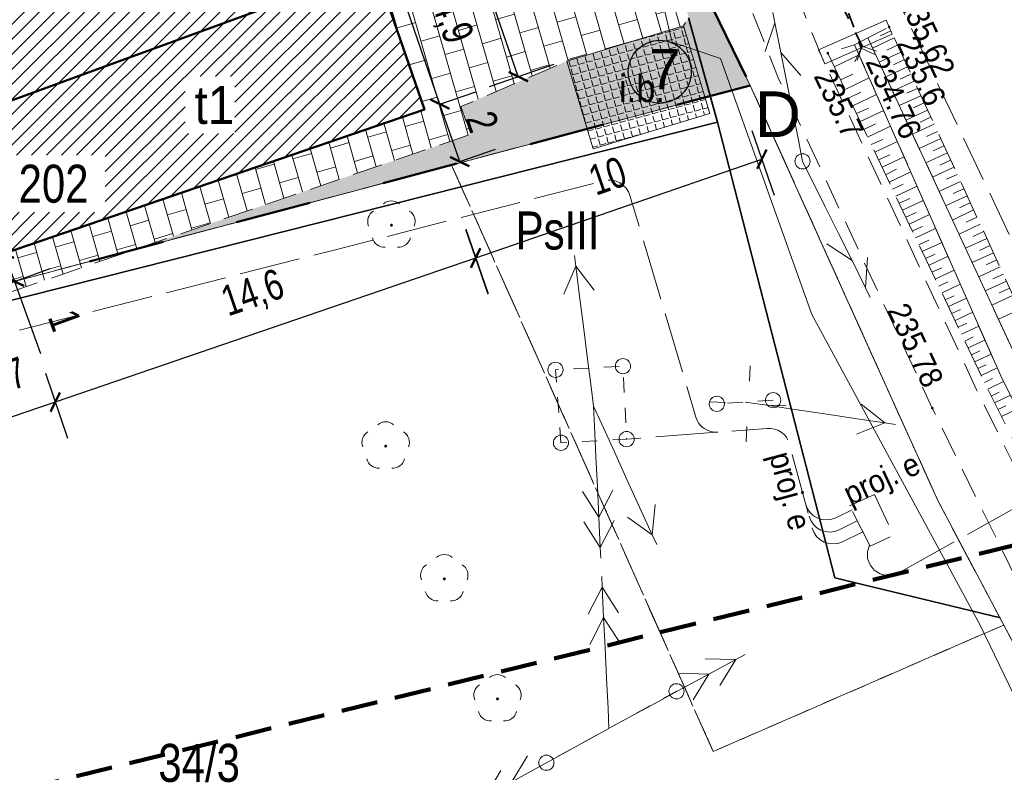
# Model space of a CAD drawing. Header units: metres. Extents: x 7529105 to 7529424, y 5515588 to 5515908.
# Tile 10 of 18: x 7529197 to 7529230, y 5515687 to 5515712. Entities that reach past the tile are written whole.
import ezdxf
from ezdxf.enums import TextEntityAlignment as Align

# ---------------------------------------------------------------- set-up
doc = ezdxf.new("R2010")
doc.units = ezdxf.units.M
doc.header["$MEASUREMENT"] = 0
for name, pattern in [('0.5_0.5', [1, 0.5, -0.5]), ('1', [0]), ('1.5_0.5', [2, 1.5, -0.5]), ('218-500', [1, 0.5, -0.5]), ('219-500', [0]), ('4', [1.8, 1.2, -0.6]), ('ACAD_ISO02W100', [15, 12, -3]), ('ib05_500', [1, 0.5, -0.5]), ('mz1.0_0.5', [1.5, 1, -0.5]), ('mz1.25_0.5', [1.75, 1.25, -0.5]), ('mz2.0_0.5', [2.5, 2, -0.5]), ('sm05_500', [1, 0.5, -0.5])]:
    doc.linetypes.add(name, pattern=pattern)
doc.layers.get('0').update_dxf_attribs({"color": 250, "linetype": 'CONTINUOUS', "lineweight": 5})
doc.layers.get('Defpoints').update_dxf_attribs({"linetype": 'CONTINUOUS'})
doc.layers.get('Defpoints').transparency = 0.5
doc.layers.add('-RAMKI', color=250, linetype='CONTINUOUS')
doc.layers.add('ogrodzenie trwałe (linia)', color=7, linetype='CONTINUOUS')
for name, color, linetype, transparency in [('000 Inne (niezydentyfikowane)', 7, 'CONTINUOUS', 0.5), ('209-Opis konturu klasyfikacyjnego', 7, 'CONTINUOUS', 0.5), ('211-Nr działki', 7, 'CONTINUOUS', 0.5), ('217-Granica konturu klasyfikcyjnego', 7, 'CONTINUOUS', 0.5), ('218-Granica użytku', 7, 'CONTINUOUS', 0.5), ('219-Linia granicy', 7, 'CONTINUOUS', 0.5), ('312-Budynek (powierzchnia)', 7, 'CONTINUOUS', 0.5), ('312-Numer ewidencyjny budynku', 7, 'CONTINUOUS', 0.5), ('312-Numer ewidencyjny budynku-Atr124', 7, 'CONTINUOUS', 0.5), ('chodnik (powierzchnia)', 7, 'CONTINUOUS', 0.5), ('drzewo liściaste (punkt)', 7, 'CONTINUOUS', 0.5), ('inna budowla (powierzchnia)', 7, 'CONTINUOUS', 0.5), ('inna budowla (powierzchnia)-Atr17', 7, 'CONTINUOUS', 0.5), ('jezdnia (powierzchnia)', 7, 'CONTINUOUS', 0.5), ('latarnia na słupie lub maszcie (punkt)', 7, 'CONTINUOUS', 0.5), ('murek oporowy (linia)', 7, 'CONTINUOUS', 0.5), ('Obszar opracowania', 7, 'CONTINUOUS', 0.5), ('przepust (linia)', 7, 'CONTINUOUS', 0.5), ('przepust (linia) - symbol', 7, 'CONTINUOUS', 0.5), ('przewód elektroenergetyczny - projektowany lub w budowie (linia) - ob. projektowany', 7, 'CONTINUOUS', 0.5), ('przewód elektroenergetyczny - projektowany lub w budowie (linia) - ob. projektowany-Atr1', 7, 'CONTINUOUS', 0.5), ('przewód elektroenergetyczny niskiego napięcia (linia) - symbol', 7, 'CONTINUOUS', 0.5), ('przewód elektroenergetyczny średniego napięcia (linia) - symbol', 7, 'CONTINUOUS', 0.5), ('przewód telekomunikacyjny (linia)', 7, 'CONTINUOUS', 0.5), ('przewód telekomunikacyjny (linia) - symbol', 7, 'CONTINUOUS', 0.5), ('punkt wysokościowy naturalny', 7, 'CONTINUOUS', 0.5), ('punkt wysokościowy naturalny-Atr2', 7, 'CONTINUOUS', 0.5), ('punkt wysokościowy sztuczny', 7, 'CONTINUOUS', 0.5), ('punkt wysokościowy sztuczny-Atr2', 7, 'CONTINUOUS', 0.5), ('rów przydrożny (powierzchnia)', 7, 'CONTINUOUS', 0.5), ('skarpa nieumocniona (powierzchnia)', 7, 'CONTINUOUS', 0.5), ('słup (punkt)', 7, 'CONTINUOUS', 0.5), ('słup łączony (linia)', 7, 'CONTINUOUS', 0.5), ('słup łączony (linia) - symbol', 7, 'CONTINUOUS', 0.5), ('słup łączony (powierzchnia)', 7, 'CONTINUOUS', 0.5), ('słup łączony (powierzchnia) - symbol', 7, 'CONTINUOUS', 0.5), ('urządzenie techniczne projektowane lub w budowie (sieć elektroenergetyczna) - powierzchnia - ob. projektowany', 7, 'CONTINUOUS', 0.5), ('urządzenie techniczne projektowane lub w budowie (sieć elektroenergetyczna) - powierzchnia - ob. projektowany-Atr17', 7, 'CONTINUOUS', 0.5)]:
    doc.layers.add(name, color=color, linetype=linetype, transparency=transparency)
for name, color, linetype, lineweight in [('000_WYMIARY', 254, '1', 9), ('K-HATCH', 8, 'CONTINUOUS', 5), ('Zieleń', 82, 'CONTINUOUS', 15)]:
    doc.layers.add(name, color=color, linetype=linetype, lineweight=lineweight)
doc.layers.add('0Z_GRANICA OPRACOWANIA', color=7, linetype='ACAD_ISO02W100', lineweight=50, true_color=0xff7f7f)
doc.styles.add('ARIAL', font='arial.ttf')
doc.styles.get("Standard").update_dxf_attribs({"font": 'arial.ttf', "width": 0.75})
doc.linetypes.add('450-500k', pattern='A,2.5,0,[7,ksztalty.shx,S=0.714,R=0,X=0,Y=0],2.5', length=5)
doc.linetypes.add('902-500', pattern='A,3.75,0,[1,ksztalty.shx,S=0.5,R=0,X=0,Y=0],3.75', length=7.5)
doc.linetypes.add('OGRODZENIE1', pattern='A,0.25,-0.1,[133,ltypeshp.shx,S=0.1,R=0,X=-0.1,Y=0],-0.1,1', length=1.45)
doc.dimstyles.new('ISO-25', dxfattribs={"dimtxt": 1, "dimasz": 0.5, "dimexe": 1.25, "dimexo": 0.625, "dimtad": 1, "dimdec": 1, "dimtxsty": 'Standard', "dimblk": 'ARCHTICK', "dimcen": 2.5, "dimadec": 0, "dimazin": 0, "dimtfac": 1, "dimtdec": 1, "dimtmove": 0, "dimatfit": 3, "dimfxl": 1, "dimfxlon": 1, "dimarcsym": 0})

# ---------------------------------------------------------------- blocks, each defined once
blk = doc.blocks.new('SM011')
at = {"color": 0, "linetype": 'Continuous', "lineweight": 13}
for p, q in [((-0.53, 0.531), (-0.883, 0.884)), ((0.531, 0.531), (0.884, 0.884)), ((-0.53, -0.53), (-0.883, -0.883)), ((0.531, -0.53), (0.884, -0.883))]:
    blk.add_line(p, q, dxfattribs=at)
blk = doc.blocks.new('IB05')
at = {"color": 0, "linetype": 'Continuous', "lineweight": 13}
for q in [(0.354, 0.354), (0.354, -0.354)]:
    blk.add_line((0, 0), q, dxfattribs=at)
blk = doc.blocks.new('PT01')
at = {"color": 0, "linetype": 'Continuous', "lineweight": 13}
for p, q in [((4.65, 0), (3.784, 0.5)), ((0.65, 0), (0, 0)), ((0.65, 0), (1.65, 0)), ((1.65, 0), (2.65, 0)), ((2.65, 0), (3.65, 0)), ((3.65, 0), (2.784, -0.5)), ((3.65, 0), (4.65, 0)), ((4.65, 0), (5, 0))]:
    blk.add_line(p, q, dxfattribs=at)
blk = doc.blocks.new('PE04')
at = {"color": 0, "linetype": 'Continuous', "lineweight": 13}
for p, q in [((4.65, 0), (3.784, 0.5)), ((0.65, 0), (0, 0)), ((0.65, 0), (1.65, 0)), ((1.65, 0), (2.65, 0)), ((2.65, 0), (3.65, 0)), ((3.65, 0), (4.65, 0)), ((4.65, 0), (3.784, -0.5)), ((4.65, 0), (5, 0))]:
    blk.add_line(p, q, dxfattribs=at)
blk = doc.blocks.new('PE03')
at = {"color": 0, "linetype": 'Continuous', "lineweight": 13}
for p, q in [((3.65, 0), (2.784, 0.5)), ((4.65, 0), (3.784, 0.5)), ((0.65, 0), (0, 0)), ((0.65, 0), (1.65, 0)), ((1.65, 0), (2.65, 0)), ((2.65, 0), (3.65, 0)), ((3.65, 0), (2.784, -0.5)), ((3.65, 0), (4.65, 0)), ((4.65, 0), (3.784, -0.5)), ((4.65, 0), (5, 0))]:
    blk.add_line(p, q, dxfattribs=at)
blk = doc.blocks.new('SM05')
at = {"color": 0, "linetype": 'Continuous', "lineweight": 13}
blk.add_circle((0, 0), 0.25, dxfattribs=at)
blk = doc.blocks.new('SM04')
at = {"color": 0, "linetype": 'Continuous', "lineweight": 13}
blk.add_circle((0, 0), 0.25, dxfattribs=at)
blk = doc.blocks.new('PW01')
at = {"linetype": 'Continuous', "lineweight": 13}
h = blk.add_hatch(color=0, dxfattribs=at)
edge = h.paths.add_edge_path()
edge.add_arc((0, 0), 0.045, 0, 360)
blk = doc.blocks.new('PW02')
at = {"linetype": 'Continuous', "lineweight": 13}
h = blk.add_hatch(color=0, dxfattribs=at)
edge = h.paths.add_edge_path()
edge.add_arc((0, 0), 0.045, 0, 360)
blk = doc.blocks.new('OP021')
at = {"linetype": 'Continuous', "lineweight": 13}
h = blk.add_hatch(color=0, dxfattribs=at)
edge = h.paths.add_edge_path()
edge.add_arc((0, 0), 0.05, 0, 360)
at = {"color": 0, "linetype": 'Continuous', "lineweight": 13}
for centre, start, end in [((0, 0.4), 49.272, 130.728), ((-0.38, 0.124), 121.308, 202.548), ((0.38, 0.124), 337.452, 58.692), ((-0.235, -0.324), 193.221, 274.871), ((0.235, -0.324), 265.129, 346.779)]:
    blk.add_arc(centre, 0.4, start, end, dxfattribs=at)
blk = doc.blocks.new('_ArchTick')
at = {"color": 0, "linetype": 'ByBlock', "const_width": 0.15}
blk.add_lwpolyline([(-0.5, -0.5), (0.5, 0.5)], dxfattribs=at)
blk = doc.blocks.new('*D35')
at = {"layer": '000_WYMIARY', "color": 0, "linetype": 'Continuous', "lineweight": -2, "transparency": 16777216}
for p, q in [((7529196.74, 5515703.95), (7529196.57, 5515704.42)), ((7529196.74, 5515703.95), (7529197.916, 5515704.375)), ((7529196.74, 5515703.95), (7529197.074, 5515703.028)), ((7529197.074, 5515703.028), (7529198.249, 5515703.453)), ((7529197.074, 5515703.028), (7529197.933, 5515700.652))]:
    blk.add_line(p, q, dxfattribs=at)
at = {"layer": 'Defpoints', "color": 0, "linetype": 'Continuous', "transparency": 16777216}
for p in [(7529196.74, 5515703.95), (7529197.074, 5515703.028), (7529197.074, 5515703.028)]:
    blk.add_point(p, dxfattribs=at)
at = {"layer": '000_WYMIARY', "color": 0, "linetype": 'Continuous', "lineweight": -2, "transparency": 16777216, "xscale": 0.5, "yscale": 0.5, "zscale": 0.5}
for p, rotation in [((7529196.74, 5515703.95), 289.877764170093), ((7529197.074, 5515703.028), 109.877764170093)]:
    blk.add_blockref('_ArchTick', p, dxfattribs=dict(at, rotation=rotation))
at = {"layer": '000_WYMIARY', "color": 0, "linetype": 'Continuous', "transparency": 16777216, "insert": (7529198.733, 5515701.753), "char_height": 1, "attachment_point": 5, "rotation": 289.8778}
blk.add_mtext('1', dxfattribs=at)
blk = doc.blocks.new('*D36')
at = {"layer": '000_WYMIARY', "color": 0, "linetype": 'Continuous', "lineweight": -2, "transparency": 16777216}
for p, q in [((7529211.075, 5515708.864), (7529212.257, 5515709.272)), ((7529211.727, 5515706.972), (7529211.075, 5515708.864)), ((7529211.727, 5515706.972), (7529212.909, 5515707.379))]:
    blk.add_line(p, q, dxfattribs=at)
at = {"layer": 'Defpoints', "color": 0, "linetype": 'Continuous', "transparency": 16777216}
for p in [(7529211.075, 5515708.864), (7529210.57, 5515708.69), (7529211.222, 5515706.798)]:
    blk.add_point(p, dxfattribs=at)
at = {"layer": '000_WYMIARY', "color": 0, "linetype": 'Continuous', "lineweight": -2, "transparency": 16777216, "xscale": 0.5, "yscale": 0.5, "zscale": 0.5}
for p, rotation in [((7529211.075, 5515708.864), 109.0218249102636), ((7529211.727, 5515706.972), 289.0218249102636)]:
    blk.add_blockref('_ArchTick', p, dxfattribs=dict(at, rotation=rotation))
at = {"layer": '000_WYMIARY', "color": 0, "linetype": 'Continuous', "transparency": 16777216, "insert": (7529212.467, 5515708.285), "char_height": 1, "attachment_point": 5, "rotation": 289.0218}
blk.add_mtext('2', dxfattribs=at)
blk = doc.blocks.new('*D37')
at = {"layer": '000_WYMIARY', "color": 0, "linetype": 'Continuous', "lineweight": -2, "transparency": 16777216}
for p, q in [((7529209.465, 5515713.534), (7529210.647, 5515713.942)), ((7529211.075, 5515708.864), (7529209.465, 5515713.534)), ((7529211.075, 5515708.864), (7529212.257, 5515709.272))]:
    blk.add_line(p, q, dxfattribs=at)
at = {"layer": 'Defpoints', "color": 0, "linetype": 'Continuous', "transparency": 16777216}
for p in [(7529208.96, 5515713.36), (7529209.465, 5515713.534), (7529210.57, 5515708.69)]:
    blk.add_point(p, dxfattribs=at)
at = {"layer": '000_WYMIARY', "color": 0, "linetype": 'Continuous', "lineweight": -2, "transparency": 16777216, "xscale": 0.5, "yscale": 0.5, "zscale": 0.5}
for p, rotation in [((7529209.465, 5515713.534), 109.0218249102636), ((7529211.075, 5515708.864), 289.0218249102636)]:
    blk.add_blockref('_ArchTick', p, dxfattribs=dict(at, rotation=rotation))
at = {"layer": '000_WYMIARY', "color": 0, "linetype": 'Continuous', "transparency": 16777216, "insert": (7529211.429, 5515711.599), "char_height": 1, "attachment_point": 5, "rotation": 289.0218}
blk.add_mtext('4,9', dxfattribs=at)
blk = doc.blocks.new('*D42')
at = {"layer": '000_WYMIARY', "color": 0, "linetype": 'Continuous', "lineweight": -2, "transparency": 16777216}
for p, q in [((7529211.922, 5515704.745), (7529212.652, 5515702.616)), ((7529212.246, 5515703.799), (7529198.416, 5515699.059)), ((7529198.092, 5515700.005), (7529198.822, 5515697.876))]:
    blk.add_line(p, q, dxfattribs=at)
at = {"layer": 'Defpoints', "color": 0, "linetype": 'Continuous', "transparency": 16777216}
for p in [(7529210.57, 5515708.69), (7529196.74, 5515703.95), (7529198.416, 5515699.059)]:
    blk.add_point(p, dxfattribs=at)
at = {"layer": '000_WYMIARY', "color": 0, "linetype": 'Continuous', "lineweight": -2, "transparency": 16777216, "xscale": 0.5, "yscale": 0.5, "zscale": 0.5}
for p, rotation in [((7529212.246, 5515703.799), 18.918105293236), ((7529198.416, 5515699.059), 198.918105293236)]:
    blk.add_blockref('_ArchTick', p, dxfattribs=dict(at, rotation=rotation))
at = {"layer": '000_WYMIARY', "color": 0, "linetype": 'Continuous', "transparency": 16777216, "insert": (7529204.934, 5515702.588), "char_height": 1, "attachment_point": 5, "rotation": 18.9181}
blk.add_mtext('14,6', dxfattribs=at)
blk = doc.blocks.new('*D43')
at = {"layer": '000_WYMIARY', "color": 0, "linetype": 'Continuous', "lineweight": -2, "transparency": 16777216}
for p, q in [((7529198.092, 5515700.005), (7529198.822, 5515697.876)), ((7529195.535, 5515699.128), (7529196.264, 5515697)), ((7529198.416, 5515699.059), (7529195.859, 5515698.182))]:
    blk.add_line(p, q, dxfattribs=at)
at = {"layer": 'Defpoints', "color": 0, "linetype": 'Continuous', "transparency": 16777216}
for p in [(7529192.762, 5515707.219), (7529196.74, 5515703.95), (7529195.859, 5515698.182)]:
    blk.add_point(p, dxfattribs=at)
at = {"layer": '000_WYMIARY', "color": 0, "linetype": 'Continuous', "lineweight": -2, "transparency": 16777216, "xscale": 0.5, "yscale": 0.5, "zscale": 0.5}
for p, rotation in [((7529198.416, 5515699.059), 18.918105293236), ((7529195.859, 5515698.182), 198.918105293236)]:
    blk.add_blockref('_ArchTick', p, dxfattribs=dict(at, rotation=rotation))
at = {"layer": '000_WYMIARY', "color": 0, "linetype": 'Continuous', "transparency": 16777216, "insert": (7529196.74, 5515699.78), "char_height": 1, "attachment_point": 5, "rotation": 18.9181}
blk.add_mtext('2,7', dxfattribs=at)
blk = doc.blocks.new('*D47')
at = {"layer": '000_WYMIARY', "color": 0, "linetype": 'Continuous', "lineweight": -2, "transparency": 16777216}
for p, q in [((7529204.627, 5515732.751), (7529206.753, 5515733.489)), ((7529213.655, 5515709.769), (7529205.572, 5515733.079)), ((7529212.71, 5515709.442), (7529214.836, 5515710.179))]:
    blk.add_line(p, q, dxfattribs=at)
at = {"layer": 'Defpoints', "color": 0, "linetype": 'Continuous', "transparency": 16777216}
for p in [(7529205.572, 5515733.079), (7529200.152, 5515731.2), (7529208.236, 5515707.89)]:
    blk.add_point(p, dxfattribs=at)
at = {"layer": '000_WYMIARY', "color": 0, "linetype": 'Continuous', "lineweight": -2, "transparency": 16777216, "xscale": 0.5, "yscale": 0.5, "zscale": 0.5}
for p, rotation in [((7529205.572, 5515733.079), 109.1255179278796), ((7529213.655, 5515709.769), 289.1255179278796)]:
    blk.add_blockref('_ArchTick', p, dxfattribs=dict(at, rotation=rotation))
at = {"layer": '000_WYMIARY', "color": 0, "linetype": 'Continuous', "transparency": 16777216, "insert": (7529210.771, 5515721.826), "char_height": 1, "attachment_point": 5, "rotation": 289.1255}
blk.add_mtext('24,7', dxfattribs=at)
blk = doc.blocks.new('*D50')
at = {"layer": '000_WYMIARY', "color": 0, "linetype": 'Continuous', "lineweight": -2, "transparency": 16777216}
for p, q in [((7529221.343, 5515707.994), (7529222.076, 5515705.867)), ((7529212.255, 5515703.803), (7529221.669, 5515707.048)), ((7529211.929, 5515704.748), (7529212.662, 5515702.621))]:
    blk.add_line(p, q, dxfattribs=at)
at = {"layer": 'Defpoints', "color": 0, "linetype": 'Continuous', "transparency": 16777216}
for p in [(7529219.712, 5515712.724), (7529210.422, 5515709.12), (7529221.669, 5515707.048)]:
    blk.add_point(p, dxfattribs=at)
at = {"layer": '000_WYMIARY', "color": 0, "linetype": 'Continuous', "lineweight": -2, "transparency": 16777216, "xscale": 0.5, "yscale": 0.5, "zscale": 0.5}
for p, rotation in [((7529221.669, 5515707.048), 19.02182488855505), ((7529212.255, 5515703.803), 199.021824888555)]:
    blk.add_blockref('_ArchTick', p, dxfattribs=dict(at, rotation=rotation))
at = {"layer": '000_WYMIARY', "color": 0, "linetype": 'Continuous', "transparency": 16777216, "insert": (7529216.592, 5515706.499), "char_height": 1, "attachment_point": 5, "rotation": 19.0218}
blk.add_mtext('10', dxfattribs=at)

msp = doc.modelspace()

# ---------------------------------------------------------------- hatches: boundary and pattern name
at = {"layer": 'K-HATCH', "lineweight": 9, "transparency": 33554559}
h = msp.add_hatch(dxfattribs=at)
h.set_pattern_fill('AR-B816', color=256, scale=0.08, angle=106)
h.set_pattern_definition([(106, (-554.1673, 106.9847), (-0.6152074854, -0.176407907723), []), (196, (-554.1673, 106.9847), (-0.438799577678, -0.791615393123), [0.64, -0.64])])
h.paths.add_polyline_path([(7529204.464, 5515750.761), (7529208.19, 5515751.68), (7529209.62, 5515745.88), (7529205.77, 5515744.93), (7529204.343, 5515750.72), (7529182.62, 5515743.4), (7529184.26, 5515738.49), (7529179.58, 5515736.87), (7529183.24, 5515726.22), (7529185.7, 5515727.07), (7529188.366, 5515719.752), (7529189.38, 5515720.121), (7529187.851, 5515724.14), (7529189.319, 5515724.674), (7529188.33, 5515727.1), (7529197.909, 5515730.422), (7529197.52, 5515731.56), (7529200.879, 5515732.719), (7529201.269, 5515731.589), (7529202.46, 5515732), (7529205.41, 5515723.66), (7529207.42, 5515717.83), (7529208.01, 5515718.05), (7529209.57, 5515713.58), (7529208.96, 5515713.36), (7529210.57, 5515708.69), (7529196.74, 5515703.95), (7529195.234, 5515708.116), (7529192.912, 5515707.274), (7529194.37, 5515703.27), (7529195.95, 5515702.34), (7529212.09, 5515707.87), (7529211.76, 5515708.78), (7529215.25, 5515710.28), (7529219.09, 5515711.44), (7529219.26, 5515711.7), (7529217.97, 5515716.78), (7529217.13, 5515716.68), (7529208.35, 5515752.07)])
at = {"layer": 'K-HATCH'}
h = msp.add_hatch(dxfattribs=at)
h.set_pattern_fill('ANSI31', color=256, scale=2.8)
h.set_pattern_definition([(45, (0, 0), (-0.247487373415, 0.247487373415), [])])
h.paths.add_polyline_path([(7529205.41, 5515723.66), (7529202.46, 5515732), (7529196.12, 5515729.802), (7529196.12, 5515729.8), (7529188.33, 5515727.1), (7529190.89, 5515720.37), (7529192.35, 5515720.9), (7529192.93, 5515719.34)])
h.paths.add_polyline_path([(7529192.921, 5515719.337), (7529196.73, 5515708.89), (7529207.219, 5515712.724), (7529205.67, 5515717.23), (7529207.42, 5515717.83), (7529205.41, 5515723.66)])
h.paths.add_polyline_path([(7529196.73, 5515708.89), (7529195.16, 5515708.32), (7529195.234, 5515708.116), (7529196.74, 5515703.95), (7529210.57, 5515708.69), (7529208.96, 5515713.36)])
h.paths.add_polyline_path([(7529200.338, 5515729.478), (7529203.267, 5515729.478), (7529203.267, 5515731.353), (7529200.338, 5515731.353)], flags=16)
h.paths.add_polyline_path([(7529196.128, 5515724.747), (7529198.413, 5515724.747), (7529198.413, 5515726.622), (7529196.128, 5515726.622)], flags=16)
h.paths.add_polyline_path([(7529199.604, 5515715.651), (7529201.263, 5515715.484), (7529201.766, 5515717.359), (7529200.106, 5515717.526)], flags=16)
h.paths.add_polyline_path([(7529196.897, 5515705.308), (7529200.062, 5515705.308), (7529200.062, 5515707.183), (7529196.897, 5515707.183)], flags=16)
h.paths.add_polyline_path([(7529202.688, 5515707.897), (7529204.33, 5515707.897), (7529204.33, 5515709.772), (7529202.688, 5515709.772)], flags=16)
h = msp.add_hatch(dxfattribs=at)
h.set_pattern_fill('ANGLE', color=256, angle=15)
h.set_pattern_definition([(15, (0, 0), (-0.071175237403, 0.2656296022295), [0.2, -0.075]), (105, (0, 0), (-0.2656296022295, -0.071175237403), [0.2, -0.075])])
h.paths.add_polyline_path([(7529219.09, 5515711.44), (7529215.25, 5515710.28), (7529216.12, 5515707.39), (7529219.96, 5515708.55)])
at = {"layer": 'Zieleń', "linetype": 'Continuous', "true_color": 0x61993b}
h = msp.add_hatch(dxfattribs=at)
h.set_pattern_fill('GRASS', color=85, scale=1.2)
h.set_pattern_definition([(90, (0, 0), (-0.8485281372, 0.8485281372), [0.225, -1.4720562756]), (45, (0, 0), (-0.84852813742, 0.84852813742), [0.225, -0.975]), (135, (0, 0), (-0.84852813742, -0.84852813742), [0.225, -0.975])])
h.paths.add_polyline_path([(7529218.226, 5515715.785), (7529219.263, 5515711.7), (7529219.093, 5515711.44), (7529215.253, 5515710.28), (7529211.763, 5515708.78), (7529212.093, 5515707.87), (7529201.055, 5515704.088), (7529221.293, 5515709.48)])
h.paths.add_polyline_path([(7529188.213, 5515719.696), (7529188.846, 5515717.958), (7529185.548, 5515727.014)])
h.paths.add_polyline_path([(7529187.531, 5515717.478), (7529186.277, 5515720.917), (7529186.165, 5515723.509), (7529185.018, 5515726.831), (7529183.243, 5515726.22), (7529179.583, 5515736.87), (7529184.263, 5515738.49), (7529182.623, 5515743.4), (7529208.353, 5515752.07), (7529217.133, 5515716.68), (7529217.809, 5515716.76), (7529212.193, 5515738.74), (7529212.463, 5515756.83), (7529188.003, 5515752.29), (7529163.083, 5515745.65), (7529133.213, 5515736.25), (7529119.143, 5515734.9), (7529114.723, 5515734.14), (7529109.883, 5515734.15), (7529113.723, 5515728.51), (7529119.313, 5515716.77), (7529119.353, 5515713.09), (7529115.213, 5515700.04), (7529124.553, 5515688.72), (7529124.423, 5515686.72), (7529124.653, 5515685.8), (7529160.063, 5515693.95), (7529179.593, 5515698.37), (7529195.499, 5515702.608), (7529194.218, 5515703.214), (7529189.943, 5515714.951), (7529188.627, 5515714.472)])

# ---------------------------------------------------------------- linework, layer by layer
at = {"layer": '-RAMKI', "color": 18, "linetype": 'Continuous', "true_color": 0x000000}
msp.add_circle((7529218.31, 5515709.928), 1.036, dxfattribs=at)
at = {"layer": '000 Inne (niezydentyfikowane)', "color": 7, "linetype": 'Continuous', "lineweight": 13}
for p, q in [((7529226.03, 5515711.04), (7529225.31, 5515710.71)), ((7529225.92, 5515711.28), (7529225.56, 5515711.11)), ((7529226.14, 5515710.8), (7529225.78, 5515710.64)), ((7529224.05, 5515710.09), (7529224.87, 5515710.48)), ((7529226.25, 5515710.57), (7529225.53, 5515710.24)), ((7529226.46, 5515710.09), (7529225.75, 5515709.76)), ((7529226.36, 5515710.33), (7529226, 5515710.16)), ((7529224.26, 5515709.66), (7529224.66, 5515709.85)), ((7529224.41, 5515709.35), (7529225.2, 5515709.73)), ((7529226.57, 5515709.85), (7529226.22, 5515709.69)), ((7529226.68, 5515709.62), (7529225.97, 5515709.29)), ((7529224.54, 5515709.07), (7529224.93, 5515709.26)), ((7529224.66, 5515708.81), (7529225.44, 5515709.18)), ((7529226.9, 5515709.14), (7529226.19, 5515708.82)), ((7529226.79, 5515709.38), (7529226.44, 5515709.22)), ((7529227.01, 5515708.91), (7529226.66, 5515708.74)), ((7529224.79, 5515708.55), (7529225.18, 5515708.73)), ((7529224.91, 5515708.29), (7529225.68, 5515708.65)), ((7529227.12, 5515708.67), (7529226.41, 5515708.34)), ((7529227.23, 5515708.43), (7529226.88, 5515708.27)), ((7529225.03, 5515708.03), (7529225.41, 5515708.21)), ((7529225.15, 5515707.78), (7529225.91, 5515708.14)), ((7529227.34, 5515708.2), (7529226.63, 5515707.87)), ((7529227.45, 5515707.96), (7529227.09, 5515707.8)), ((7529225.27, 5515707.53), (7529225.65, 5515707.7)), ((7529225.39, 5515707.28), (7529226.13, 5515707.63)), ((7529227.56, 5515707.73), (7529226.85, 5515707.4)), ((7529227.67, 5515707.49), (7529227.31, 5515707.33)), ((7529225.51, 5515707.03), (7529225.88, 5515707.2)), ((7529225.63, 5515706.79), (7529226.35, 5515707.13)), ((7529227.78, 5515707.26), (7529227.07, 5515706.93)), ((7529227.88, 5515707.02), (7529227.53, 5515706.86)), ((7529225.74, 5515706.54), (7529226.1, 5515706.72)), ((7529225.86, 5515706.3), (7529226.57, 5515706.64)), ((7529227.99, 5515706.79), (7529227.29, 5515706.46)), ((7529228.1, 5515706.55), (7529227.75, 5515706.39)), ((7529225.97, 5515706.07), (7529226.32, 5515706.23)), ((7529226.08, 5515705.83), (7529226.78, 5515706.16)), ((7529228.21, 5515706.32), (7529227.5, 5515705.99)), ((7529228.43, 5515705.85), (7529227.72, 5515705.52)), ((7529228.32, 5515706.08), (7529227.97, 5515705.92)), ((7529226.19, 5515705.6), (7529226.54, 5515705.76)), ((7529226.3, 5515705.37), (7529226.98, 5515705.69)), ((7529228.53, 5515705.61), (7529228.18, 5515705.45)), ((7529226.41, 5515705.14), (7529226.75, 5515705.3)), ((7529226.52, 5515704.91), (7529227.19, 5515705.23)), ((7529228.64, 5515705.38), (7529227.94, 5515705.05)), ((7529228.86, 5515704.91), (7529228.16, 5515704.58)), ((7529228.75, 5515705.14), (7529228.4, 5515704.98)), ((7529226.63, 5515704.69), (7529226.96, 5515704.84)), ((7529226.73, 5515704.46), (7529227.39, 5515704.77)), ((7529228.97, 5515704.67), (7529228.62, 5515704.51)), ((7529226.84, 5515704.23), (7529227.17, 5515704.39)), ((7529226.95, 5515704.01), (7529227.59, 5515704.31)), ((7529229.08, 5515704.44), (7529228.37, 5515704.12)), ((7529229.18, 5515704.21), (7529228.83, 5515704.05)), ((7529227.06, 5515703.78), (7529227.38, 5515703.93)), ((7529229.29, 5515703.97), (7529228.59, 5515703.65)), ((7529227.16, 5515703.55), (7529227.8, 5515703.86)), ((7529229.4, 5515703.74), (7529229.05, 5515703.58)), ((7529227.27, 5515703.33), (7529227.59, 5515703.48)), ((7529227.38, 5515703.1), (7529228, 5515703.4)), ((7529229.51, 5515703.51), (7529228.81, 5515703.18)), ((7529229.62, 5515703.27), (7529229.27, 5515703.11)), ((7529227.49, 5515702.87), (7529227.79, 5515703.02)), ((7529227.6, 5515702.65), (7529228.2, 5515702.94)), ((7529229.72, 5515703.04), (7529229.02, 5515702.72)), ((7529229.94, 5515702.58), (7529229.24, 5515702.25)), ((7529229.83, 5515702.81), (7529229.48, 5515702.65)), ((7529227.7, 5515702.42), (7529228, 5515702.56)), ((7529227.81, 5515702.2), (7529228.41, 5515702.48)), ((7529227.92, 5515701.97), (7529228.21, 5515702.11)), ((7529228.03, 5515701.74), (7529228.61, 5515702.02)), ((7529230.15, 5515702.11), (7529229.46, 5515701.79)), ((7529228.13, 5515701.52), (7529228.42, 5515701.65)), ((7529228.24, 5515701.29), (7529228.81, 5515701.56)), ((7529228.35, 5515701.06), (7529228.63, 5515701.2)), ((7529228.46, 5515700.84), (7529229.01, 5515701.1)), ((7529228.57, 5515700.61), (7529228.84, 5515700.74)), ((7529228.67, 5515700.38), (7529229.22, 5515700.64)), ((7529228.78, 5515700.16), (7529229.05, 5515700.28)), ((7529228.89, 5515699.93), (7529229.42, 5515700.18)), ((7529229, 5515699.7), (7529229.26, 5515699.83)), ((7529229.11, 5515699.48), (7529229.62, 5515699.74)), ((7529229.22, 5515699.25), (7529229.48, 5515699.38)), ((7529229.33, 5515699.03), (7529229.85, 5515699.29)), ((7529229.44, 5515698.81), (7529229.7, 5515698.94)), ((7529229.56, 5515698.58), (7529230.08, 5515698.84))]:
    msp.add_line(p, q, dxfattribs=at)
at = {"layer": '0Z_GRANICA OPRACOWANIA', "linetype": '0.5_0.5', "ltscale": 5}
msp.add_lwpolyline([(7529212.46, 5515756.83), (7529212.19, 5515738.74), (7529217.87, 5515716.51), (7529221.29, 5515709.48), (7529179.59, 5515698.37), (7529160.06, 5515693.95), (7529124.65, 5515685.8), (7529124.42, 5515686.72), (7529124.55, 5515688.72), (7529115.21, 5515700.04), (7529119.35, 5515713.09), (7529119.31, 5515716.77), (7529113.72, 5515728.51), (7529109.88, 5515734.15), (7529114.72, 5515734.14), (7529119.14, 5515734.9), (7529133.21, 5515736.25), (7529163.08, 5515745.65), (7529188, 5515752.29), (7529212.46, 5515756.83)], dxfattribs=at)
at = {"layer": '217-Granica konturu klasyfikcyjnego', "color": 7, "linetype": '1.5_0.5', "lineweight": 18, "flags": 128}
for points in [[(7529221.29, 5515709.48), (7529211.46, 5515706.86)], [(7529227.46, 5515695.82), (7529221.29, 5515709.48)], [(7529211.46, 5515706.86), (7529179.59, 5515698.37)], [(7529220.07, 5515687.56), (7529211.46, 5515706.86)], [(7529211.46, 5515706.86), (7529220.07, 5515687.56)], [(7529229.63, 5515691.72), (7529227.46, 5515695.82)], [(7529229.63, 5515691.72), (7529220.07, 5515687.56)], [(7529220.07, 5515687.56), (7529229.63, 5515691.72)], [(7529246.99, 5515658.96), (7529229.63, 5515691.72)]]:
    msp.add_lwpolyline(points, dxfattribs=at)
at = {"layer": '218-Granica użytku', "color": 7, "linetype": '218-500', "lineweight": 18, "flags": 128}
for points in [[(7529221.29, 5515709.48), (7529217.87, 5515716.51)], [(7529217.87, 5515716.51), (7529221.29, 5515709.48)], [(7529211.46, 5515706.86), (7529221.29, 5515709.48)], [(7529221.29, 5515709.48), (7529211.46, 5515706.86)], [(7529227.46, 5515695.82), (7529221.29, 5515709.48)], [(7529221.29, 5515709.48), (7529227.46, 5515695.82)], [(7529211.46, 5515706.86), (7529179.59, 5515698.37)], [(7529179.59, 5515698.37), (7529211.46, 5515706.86)], [(7529220.07, 5515687.56), (7529211.46, 5515706.86)], [(7529211.46, 5515706.86), (7529220.07, 5515687.56)], [(7529229.63, 5515691.72), (7529227.46, 5515695.82)], [(7529227.46, 5515695.82), (7529229.63, 5515691.72)], [(7529229.63, 5515691.72), (7529220.07, 5515687.56)], [(7529220.07, 5515687.56), (7529229.63, 5515691.72)], [(7529246.99, 5515658.96), (7529229.63, 5515691.72)], [(7529229.63, 5515691.72), (7529246.99, 5515658.96)]]:
    msp.add_lwpolyline(points, dxfattribs=at)
at = {"layer": '219-Linia granicy', "color": 7, "linetype": '219-500', "lineweight": 18, "flags": 128}
for points in [[(7529217.87, 5515716.51), (7529221.29, 5515709.48)], [(7529221.29, 5515709.48), (7529211.46, 5515706.86)], [(7529221.29, 5515709.48), (7529227.46, 5515695.82)], [(7529211.46, 5515706.86), (7529179.59, 5515698.37)], [(7529229.63, 5515691.72), (7529227.46, 5515695.82)], [(7529246.99, 5515658.96), (7529229.63, 5515691.72)]]:
    msp.add_lwpolyline(points, dxfattribs=at)
at = {"layer": '312-Budynek (powierzchnia)', "color": 7, "linetype": 'Continuous', "lineweight": 50, "transparency": 33554687, "flags": 128}
for points in [[(7529195.16, 5515708.32), (7529196.74, 5515703.95), (7529210.57, 5515708.69), (7529208.96, 5515713.36)], [(7529196.73, 5515708.89), (7529208.96, 5515713.36)]]:
    msp.add_lwpolyline(points, dxfattribs=at)
at = {"layer": 'chodnik (powierzchnia)', "color": 7, "linetype": 'mz1.0_0.5', "lineweight": 18, "transparency": 33554687, "flags": 128}
msp.add_lwpolyline([(7529179.58, 5515736.87), (7529183.24, 5515726.22), (7529185.7, 5515727.07), (7529194.37, 5515703.27), (7529195.95, 5515702.34), (7529212.09, 5515707.87), (7529211.76, 5515708.78), (7529215.25, 5515710.28), (7529219.09, 5515711.44), (7529219.26, 5515711.7), (7529217.97, 5515716.78), (7529217.13, 5515716.68), (7529208.35, 5515752.07), (7529182.62, 5515743.4), (7529184.26, 5515738.49)], close=True, dxfattribs=at)
at = {"layer": 'chodnik (powierzchnia)', "color": 7, "linetype": 'mz1.0_0.5', "lineweight": 18, "flags": 128}
msp.add_lwpolyline([(7529246.01, 5515661.23), (7529247.44, 5515661.88), (7529231.96, 5515692.96), (7529228.74, 5515699.46), (7529223.64, 5515710.42), (7529222.77, 5515712.6), (7529221.22, 5515712.24), (7529222.21, 5515709.73), (7529227.28, 5515698.86), (7529230.5, 5515692.3)], close=True, dxfattribs=at)
at = {"layer": 'inna budowla (powierzchnia)', "color": 7, "linetype": 'Continuous', "lineweight": 18, "flags": 128}
msp.add_lwpolyline([(7529219.09, 5515711.44), (7529215.25, 5515710.28), (7529216.12, 5515707.39), (7529219.96, 5515708.55)], close=True, dxfattribs=at)
at = {"layer": 'jezdnia (powierzchnia)', "color": 7, "linetype": '1.5_0.5', "lineweight": 18, "flags": 128}
msp.add_lwpolyline([(7529218.516, 5515792.21), (7529218.88, 5515789.02), (7529219.18, 5515783.08), (7529219.23, 5515770.45), (7529219.13, 5515769.08), (7529219.33, 5515760.52), (7529218.91, 5515753.09), (7529218.85, 5515748.61), (7529219.49, 5515736.32), (7529221.59, 5515725.34), (7529222.22, 5515723.23), (7529224.36, 5515716.84), (7529226.08, 5515712.44), (7529231.69, 5515700.62), (7529234.98, 5515694.26), (7529247.64, 5515668.816)], dxfattribs=at)
at = {"layer": 'murek oporowy (linia)', "color": 0, "linetype": '450-500k', "lineweight": 18}
for p, q in [((7529223.539, 5515710.649), (7529225.759, 5515711.629)), ((7529225.759, 5515711.629), (7529225.86, 5515711.4)), ((7529223.539, 5515710.649), (7529223.64, 5515710.42))]:
    msp.add_line(p, q, dxfattribs=at)
at = {"layer": 'murek oporowy (linia)', "color": 0, "lineweight": 18}
for p, q in [((7529225.961, 5515711.171), (7529225.86, 5515711.4)), ((7529223.741, 5515710.191), (7529225.961, 5515711.171)), ((7529223.741, 5515710.191), (7529223.64, 5515710.42))]:
    msp.add_line(p, q, dxfattribs=at)
at = {"layer": 'Obszar opracowania', "color": 7, "linetype": '4', "lineweight": 200, "flags": 128}
msp.add_lwpolyline([(7529109.98, 5515664.77), (7529244.65, 5515697.97), (7529234.97, 5515771.82), (7529105.56, 5515745.73)], close=True, dxfattribs=at)
at = {"layer": 'ogrodzenie trwałe (linia)', "color": 17, "linetype": 'OGRODZENIE1', "lineweight": 35, "true_color": 0x923e25, "flags": 128}
msp.add_lwpolyline([(7529219.26, 5515711.7), (7529220.21, 5515708.27), (7529195.11, 5515701.94), (7529186.25, 5515699.92), (7529178.62, 5515698.27), (7529147.77, 5515691.31), (7529146.56, 5515717.34)], dxfattribs=at)
at = {"layer": 'ogrodzenie trwałe (linia)', "color": 7, "linetype": '902-500', "lineweight": 35, "flags": 128}
msp.add_lwpolyline([(7529220.21, 5515708.27), (7529224.07, 5515693.28), (7529229.53, 5515691.96)], dxfattribs=at)
at = {"layer": 'przepust (linia)', "color": 7, "linetype": 'ib05_500', "lineweight": 35, "flags": 128}
for points in [[(7529216.61, 5515767.7), (7529216.3, 5515756.23), (7529215.87, 5515745.63), (7529217.76, 5515735.13), (7529222.45, 5515717.65), (7529224.94, 5515710.71)], [(7529224.97, 5515710.77), (7529221.56, 5515717.67)]]:
    msp.add_lwpolyline(points, dxfattribs=at)
at = {"layer": 'przewód elektroenergetyczny - projektowany lub w budowie (linia) - ob. projektowany', "color": 6, "linetype": 'mz2.0_0.5', "lineweight": 18, "flags": 128}
msp.add_lwpolyline([(7529220.22, 5515698.07), (7529220.1, 5515698.07), (7529219.99, 5515698.09), (7529219.87, 5515698.13), (7529219.77, 5515698.19), (7529219.68, 5515698.26), (7529219.6, 5515698.35), (7529219.54, 5515698.45), (7529219.5, 5515698.56), (7529217.33, 5515705.86), (7529217.28, 5515705.98), (7529217.21, 5515706.1), (7529217.11, 5515706.19), (7529217, 5515706.27), (7529216.88, 5515706.33), (7529216.75, 5515706.36), (7529216.61, 5515706.36), (7529216.48, 5515706.34), (7529207.59, 5515704.06), (7529195.46, 5515700.97), (7529153.16, 5515691.56), (7529153.07, 5515691.53), (7529152.99, 5515691.49), (7529152.91, 5515691.45), (7529152.84, 5515691.39), (7529152.77, 5515691.32), (7529152.72, 5515691.25), (7529152.67, 5515691.17), (7529152.64, 5515691.08), (7529138.98, 5515645.61), (7529149.94, 5515614.41), (7529150, 5515614.28), (7529150.09, 5515614.17), (7529150.2, 5515614.07), (7529150.33, 5515614), (7529150.48, 5515613.96), (7529150.62, 5515613.95), (7529150.77, 5515613.98), (7529150.9, 5515614.03), (7529175.81, 5515626.33), (7529175.93, 5515626.38), (7529176.06, 5515626.4), (7529176.19, 5515626.4), (7529176.32, 5515626.38), (7529176.45, 5515626.32), (7529176.56, 5515626.25), (7529176.65, 5515626.16), (7529176.73, 5515626.05), (7529181.58, 5515617.46)], dxfattribs=at)
at = {"layer": 'przewód elektroenergetyczny - projektowany lub w budowie (linia) - ob. projektowany', "color": 6, "linetype": 'mz2.0_0.5', "lineweight": 13, "flags": 128}
for points in [[(7529247.64, 5515705.437), (7529226.2, 5515693.45), (7529225.99, 5515693.36), (7529225.77, 5515693.35), (7529225.56, 5515693.41), (7529225.37, 5515693.53), (7529225.23, 5515693.7), (7529225.15, 5515693.91), (7529225.15, 5515694.14), (7529225.21, 5515694.35)], [(7529224.99, 5515694.79), (7529224.32, 5515694.46), (7529224.17, 5515694.41), (7529224.02, 5515694.39), (7529223.87, 5515694.4), (7529223.72, 5515694.45), (7529223.59, 5515694.53), (7529223.47, 5515694.63), (7529223.39, 5515694.76), (7529223.33, 5515694.91), (7529222.58, 5515697.68), (7529222.54, 5515697.79), (7529222.48, 5515697.9), (7529222.4, 5515697.99), (7529222.31, 5515698.07), (7529222.2, 5515698.13), (7529222.09, 5515698.17), (7529221.97, 5515698.19), (7529221.85, 5515698.19), (7529217.22, 5515697.84)], [(7529224.64, 5515695.51), (7529224.1, 5515695.25), (7529223.96, 5515695.2), (7529223.81, 5515695.18), (7529223.65, 5515695.19), (7529223.51, 5515695.24), (7529223.37, 5515695.32), (7529223.26, 5515695.42), (7529223.17, 5515695.55), (7529223.12, 5515695.69)], [(7529224.81, 5515695.15), (7529224.21, 5515694.85), (7529224.07, 5515694.8), (7529223.91, 5515694.78), (7529223.76, 5515694.8), (7529223.61, 5515694.84), (7529223.48, 5515694.92), (7529223.37, 5515695.03), (7529223.28, 5515695.16), (7529223.23, 5515695.3)]]:
    msp.add_lwpolyline(points, dxfattribs=at)
at = {"layer": 'przewód telekomunikacyjny (linia)', "color": 7, "linetype": 'Continuous', "lineweight": 18, "flags": 128}
for points in [[(7529209.44, 5515753.83), (7529208.82, 5515752.05), (7529218.72, 5515710.9)], [(7529247.64, 5515652.937), (7529244.72, 5515658.9), (7529228.86, 5515691.72), (7529223.32, 5515701.94), (7529220.31, 5515710.36), (7529218.72, 5515710.9)]]:
    msp.add_lwpolyline(points, dxfattribs=at)
at = {"layer": 'rów przydrożny (powierzchnia)', "color": 7, "linetype": 'Continuous', "lineweight": 18, "flags": 128}
msp.add_lwpolyline([(7529247.64, 5515664.905), (7529233.47, 5515693.56), (7529230.29, 5515699.99), (7529225.16, 5515711.04), (7529224.72, 5515710.82), (7529229.58, 5515699.82), (7529232.88, 5515693.33), (7529247.64, 5515663.57)], dxfattribs=at)
at = {"layer": 'skarpa nieumocniona (powierzchnia)', "color": 7, "linetype": 'mz1.25_0.5', "lineweight": 18, "flags": 128}
for points in [[(7529247.64, 5515664.907), (7529233.47, 5515693.56), (7529230.29, 5515699.99), (7529225.16, 5515711.04), (7529225.86, 5515711.4), (7529230.98, 5515700.32)], [(7529247.64, 5515662.321), (7529232.32, 5515693.09), (7529229.07, 5515699.55), (7529223.84, 5515710.54), (7529224.72, 5515710.82), (7529229.58, 5515699.82)], [(7529229.58, 5515699.82), (7529232.88, 5515693.33), (7529247.64, 5515663.575)]]:
    msp.add_lwpolyline(points, dxfattribs=at)
at = {"layer": 'słup łączony (linia)', "color": 7, "linetype": 'sm05_500', "lineweight": 18, "flags": 128}
for points in [[(7529222.04, 5515699.12), (7529220.19, 5515699)], [(7529218.86, 5515689.54), (7529214.58, 5515687.19)]]:
    msp.add_lwpolyline(points, dxfattribs=at)
at = {"layer": 'słup łączony (powierzchnia)', "color": 7, "linetype": 'sm05_500', "lineweight": 18, "flags": 128}
msp.add_lwpolyline([(7529215.06, 5515697.72), (7529214.88, 5515700.12), (7529217.1, 5515700.24), (7529217.22, 5515697.84)], close=True, dxfattribs=at)
at = {"layer": 'urządzenie techniczne projektowane lub w budowie (sieć elektroenergetyczna) - powierzchnia - ob. projektowany', "color": 6, "linetype": 'mz2.0_0.5', "lineweight": 13, "flags": 128}
msp.add_lwpolyline([(7529224.56, 5515695.64), (7529225.38, 5515696.02), (7529226, 5515694.68), (7529225.23, 5515694.32)], close=True, dxfattribs=at)

# ---------------------------------------------------------------- block references
at = {"layer": 'drzewo liściaste (punkt)', "color": 7, "linetype": 'Continuous', "lineweight": 13}
for p in [(7529209.48, 5515704.88), (7529209.29, 5515697.61), (7529211.22, 5515693.24), (7529212.97, 5515689.29)]:
    msp.add_blockref('OP021', p, dxfattribs=at)
at = {"layer": 'latarnia na słupie lub maszcie (punkt)', "color": 7, "linetype": 'Continuous', "lineweight": 18, "rotation": 311.967}
msp.add_blockref('SM011', (7529221.22, 5515699), dxfattribs=at)
at = {"layer": 'przepust (linia) - symbol', "color": 7, "linetype": 'Continuous', "lineweight": 35}
for p, rotation in [((7529224.94, 5515710.71), 289.737), ((7529224.97, 5515710.77), 296.2990000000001)]:
    msp.add_blockref('IB05', p, dxfattribs=dict(at, rotation=rotation))
at = {"layer": 'przewód elektroenergetyczny niskiego napięcia (linia) - symbol', "color": 1, "linetype": 'Continuous', "lineweight": 18}
for p, rotation in [((7529216.13, 5515698.92), 97.22), ((7529221.12, 5515699.06), 351.469), ((7529216.13, 5515698.92), 294.589)]:
    msp.add_blockref('PE04', p, dxfattribs=dict(at, rotation=rotation))
at = {"layer": 'przewód elektroenergetyczny średniego napięcia (linia) - symbol', "color": 1, "linetype": 'Continuous', "lineweight": 18}
for p, rotation in [((7529216.13, 5515698.92), 272.755), ((7529216.64, 5515688.32), 92.75500000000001), ((7529216.72, 5515688.37), 28.409), ((7529216.64, 5515688.32), 208.873)]:
    msp.add_blockref('PE03', p, dxfattribs=dict(at, rotation=rotation))
at = {"layer": 'przewód telekomunikacyjny (linia) - symbol', "color": 30, "linetype": 'Continuous', "lineweight": 18}
for rotation in [101.269, 296.486]:
    msp.add_blockref('PT01', (7529223.01, 5515706.98), dxfattribs=dict(at, rotation=rotation))
at = {"layer": 'punkt wysokościowy naturalny', "color": 7, "linetype": 'Continuous', "lineweight": 13}
for p in [(7529225.86, 5515711.4), (7529223.84, 5515710.54)]:
    msp.add_blockref('PW01', p, dxfattribs=at)
at = {"layer": 'punkt wysokościowy sztuczny', "color": 7, "linetype": 'Continuous', "lineweight": 13}
for p in [(7529224.97, 5515710.77), (7529227.28, 5515698.86)]:
    msp.add_blockref('PW02', p, dxfattribs=at)
at = {"layer": 'słup (punkt)', "color": 7, "linetype": 'Continuous', "lineweight": 18}
msp.add_blockref('SM04', (7529223.01, 5515706.98), dxfattribs=at)
at = {"layer": 'słup łączony (linia) - symbol', "color": 7, "linetype": 'Continuous', "lineweight": 18}
for p in [(7529222.04, 5515699.12), (7529220.19, 5515699), (7529218.86, 5515689.54), (7529214.58, 5515687.19)]:
    msp.add_blockref('SM05', p, dxfattribs=at)
at = {"layer": 'słup łączony (powierzchnia) - symbol', "color": 7, "linetype": 'Continuous', "lineweight": 18}
for p in [(7529214.88, 5515700.12), (7529217.1, 5515700.24), (7529217.22, 5515697.84), (7529215.06, 5515697.72)]:
    msp.add_blockref('SM05', p, dxfattribs=at)

# ---------------------------------------------------------------- texts
at = {"layer": '-RAMKI', "color": 18, "linetype": 'Continuous', "lineweight": 30, "true_color": 0x000000, "insert": (7529217.959, 5515710.682), "char_height": 1.335, "attachment_point": 1, "style": 'ARIAL'}
msp.add_mtext_dynamic_manual_height_columns('7', width=3.50806, gutter_width=0.111, heights=[0], dxfattribs=at)
at = {"layer": '0Z_GRANICA OPRACOWANIA', "insert": (7529221.441, 5515709.281), "char_height": 1.5, "attachment_point": 1, "style": 'ARIAL'}
msp.add_mtext_dynamic_manual_height_columns('D', width=16.93315, gutter_width=0.111, heights=[0], dxfattribs=at)
at = {"layer": '209-Opis konturu klasyfikacyjnego', "color": 7, "linetype": 'Continuous', "lineweight": 18, "width": 0.79}
msp.add_text('PsIII', height=1.25, dxfattribs=at).set_placement((7529213.57, 5515705.33), align=Align.TOP_LEFT)
at = {"layer": '211-Nr działki', "color": 7, "linetype": 'Continuous', "lineweight": 18, "width": 0.79}
msp.add_text('34/3', height=1.25, dxfattribs=at).set_placement((7529201.81, 5515686.56))
at = {"layer": '312-Numer ewidencyjny budynku', "color": 7, "linetype": 'Continuous', "lineweight": 13, "width": 0.79}
msp.add_text('202', height=1.25, dxfattribs=at).set_placement((7529197.21, 5515705.62))
at = {"layer": '312-Numer ewidencyjny budynku-Atr124', "color": 7, "width": 0.9}
msp.add_text('t1', height=1.25, dxfattribs=at).set_placement((7529203, 5515708.21))
at = {"layer": 'inna budowla (powierzchnia)-Atr17', "color": 7, "width": 0.9}
msp.add_text('i.b.', height=0.9, dxfattribs=at).set_placement((7529216.97, 5515708.93))
at = {"layer": 'przewód elektroenergetyczny - projektowany lub w budowie (linia) - ob. projektowany-Atr1', "color": 1, "width": 0.9}
msp.add_text('proj. e', height=0.75, rotation=-74.85, dxfattribs=at).set_placement((7529222.63, 5515697.5), align=Align.TOP_LEFT)
at = {"layer": 'punkt wysokościowy naturalny-Atr2', "color": 7, "width": 0.9}
msp.add_text('235.6', height=0.75, rotation=294.801, dxfattribs=at).set_placement((7529226.09, 5515710.87))
msp.add_text('235.7', height=0.75, rotation=295.449, dxfattribs=at).set_placement((7529224.04, 5515710.11), align=Align.TOP_LEFT)
at = {"layer": 'punkt wysokościowy sztuczny-Atr2', "color": 7, "width": 0.9}
for s, rotation, p in [('235.62', 295.39, (7529226.15, 5515712.28)), ('234.76', 294.903, (7529225.07, 5515710.26)), ('235.78', 295.005, (7529225.78, 5515702.08))]:
    msp.add_text(s, height=0.75, rotation=rotation, dxfattribs=at).set_placement(p)
at = {"layer": 'urządzenie techniczne projektowane lub w budowie (sieć elektroenergetyczna) - powierzchnia - ob. projektowany-Atr17', "color": 1, "width": 0.9}
msp.add_text('proj. e', height=0.75, rotation=24.864, dxfattribs=at).set_placement((7529224.58, 5515695.65))

# ---------------------------------------------------------------- dimensions: what is measured, and where the dimension line sits
at = {"layer": '000_WYMIARY', "linetype": 'Continuous'}
for p1, p2, distance, picture, middle in [((7529208.236, 5515707.89), (7529200.152, 5515731.2), -5.736, '*D47', (7529210.771, 5515721.826)), ((7529211.222, 5515706.798), (7529210.57, 5515708.69), -0.534, '*D36', (7529212.467, 5515708.285)), ((7529210.57, 5515708.69), (7529196.74, 5515703.95), 5.171, '*D42', (7529204.934, 5515702.588)), ((7529196.74, 5515703.95), (7529197.074, 5515703.028), 0, '*D35', (7529198.733, 5515701.753))]:
    dim = msp.add_aligned_dim(p1=p1, p2=p2, distance=distance, dimstyle='ISO-25', dxfattribs=at)
    dim.commit()
    dim.dimension.update_dxf_attribs({"geometry": picture, "text_midpoint": middle})
for base, p1, p2, angle, picture, middle in [((7529209.465, 5515713.534), (7529210.57, 5515708.69), (7529208.96, 5515713.36), 289.0218, '*D37', (7529211.429, 5515711.599)), ((7529221.669, 5515707.048), (7529210.422, 5515709.12), (7529219.712, 5515712.724), 199.0218, '*D50', (7529216.592, 5515706.499)), ((7529195.859, 5515698.182), (7529196.74, 5515703.95), (7529192.762, 5515707.219), 18.9181, '*D43', (7529196.74, 5515699.78))]:
    dim = msp.add_linear_dim(base=base, p1=p1, p2=p2, angle=angle, dimstyle='ISO-25', override={"dimtmove": 1}, dxfattribs=at)
    dim.commit()
    dim.dimension.update_dxf_attribs({"geometry": picture, "text_midpoint": middle})

doc.saveas('drawing.dxf')
